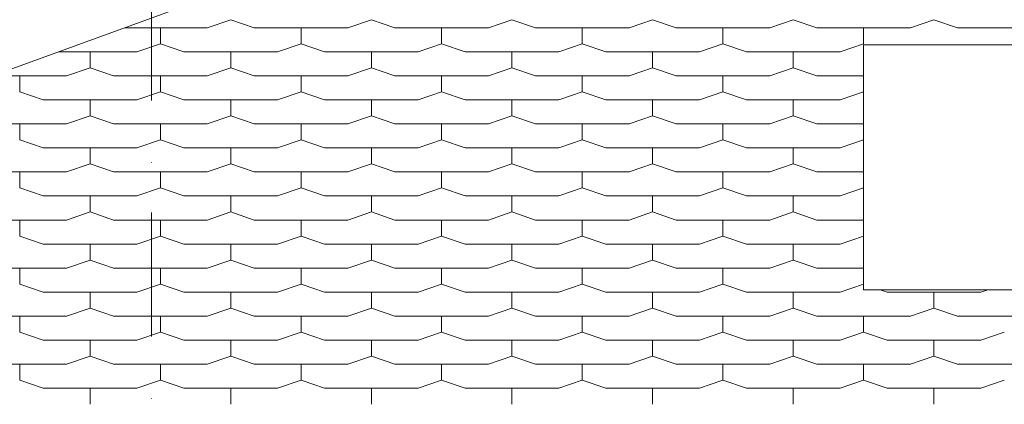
# Model space of a CAD drawing. Header units: centimetres. Extents: x -43488 to -10641, y 2063 to 22960.
# Tile 46 of 72: x -37487 to -37207, y 8791 to 8901. Entities that reach past the tile are written whole.
import ezdxf

# ---------------------------------------------------------------- set-up
doc = ezdxf.new("R2010")
doc.units = ezdxf.units.CM
doc.header["$MEASUREMENT"] = 0
doc.linetypes.add('Kreski i kropki', pattern=[67.027776, 35.277777, -17.638888, 0, -14.111111])
for name, color, linetype, lineweight, true_color in [('!osie_Nr_pióra__6', 7, 'Continuous', 18, 0x3fa3ff), ('Dachy_Nr_pióra__6', 7, 'Continuous', 18, 0x3fa3ff), ('Ściany zewnętrzne_Nr_pióra__6', 7, 'Continuous', 18, 0x3fa3ff)]:
    doc.layers.add(name, color=color, linetype=linetype, lineweight=lineweight, true_color=true_color)

msp = doc.modelspace()

# ---------------------------------------------------------------- linework, layer by layer
at = {"layer": '!osie_Nr_pióra__6', "color": 161, "linetype": 'Kreski i kropki', "lineweight": 18, "true_color": 0x3fa3ff}
msp.add_line((-37449.21, 9047.3), (-37449.21, 8191.44), dxfattribs=at)
at = {"layer": 'Dachy_Nr_pióra__6', "color": 161, "linetype": 'Continuous', "lineweight": 18, "true_color": 0x3fa3ff}
for p, q in [((-37399.21, 8919.47), (-37926.71, 8727.48)), ((-37456.86, 8898.49), (-37433.38, 8898.49)), ((-37446.71, 8893.93), (-37446.71, 8898.49)), ((-37433.38, 8898.49), (-37426.71, 8900.77)), ((-37426.71, 8900.77), (-37420.04, 8898.49)), ((-37420.04, 8898.49), (-37393.38, 8898.49)), ((-37406.71, 8893.93), (-37406.71, 8898.49)), ((-37393.38, 8898.49), (-37386.71, 8900.77)), ((-37386.71, 8900.77), (-37380.04, 8898.49)), ((-37380.04, 8898.49), (-37353.38, 8898.49)), ((-37366.71, 8893.93), (-37366.71, 8898.49)), ((-37353.38, 8898.49), (-37346.71, 8900.77)), ((-37346.71, 8900.77), (-37340.04, 8898.49)), ((-37340.04, 8898.49), (-37313.38, 8898.49)), ((-37326.71, 8893.93), (-37326.71, 8898.49)), ((-37313.38, 8898.49), (-37306.71, 8900.77)), ((-37306.71, 8900.77), (-37300.04, 8898.49)), ((-37300.04, 8898.49), (-37273.38, 8898.49)), ((-37286.71, 8893.93), (-37286.71, 8898.49)), ((-37273.38, 8898.49), (-37266.71, 8900.77)), ((-37266.71, 8900.77), (-37260.04, 8898.49)), ((-37260.04, 8898.49), (-37233.38, 8898.49)), ((-37246.71, 8893.93), (-37246.71, 8898.49)), ((-37233.38, 8898.49), (-37226.71, 8900.77)), ((-37226.71, 8900.77), (-37220.04, 8898.49)), ((-37220.04, 8898.49), (-37193.38, 8898.49)), ((-37453.38, 8891.65), (-37446.71, 8893.93)), ((-37446.71, 8893.93), (-37440.04, 8891.65)), ((-37413.38, 8891.65), (-37406.71, 8893.93)), ((-37406.71, 8893.93), (-37400.04, 8891.65)), ((-37373.38, 8891.65), (-37366.71, 8893.93)), ((-37366.71, 8893.93), (-37360.04, 8891.65)), ((-37333.38, 8891.65), (-37326.71, 8893.93)), ((-37326.71, 8893.93), (-37320.04, 8891.65)), ((-37293.38, 8891.65), (-37286.71, 8893.93)), ((-37286.71, 8893.93), (-37280.04, 8891.65)), ((-37253.38, 8891.65), (-37246.71, 8893.93)), ((-37475.66, 8891.65), (-37453.38, 8891.65)), ((-37466.71, 8887.09), (-37466.71, 8891.65)), ((-37440.04, 8891.65), (-37413.38, 8891.65)), ((-37426.71, 8887.09), (-37426.71, 8891.65)), ((-37400.04, 8891.65), (-37373.38, 8891.65)), ((-37386.71, 8887.09), (-37386.71, 8891.65)), ((-37360.04, 8891.65), (-37333.38, 8891.65)), ((-37346.71, 8887.09), (-37346.71, 8891.65)), ((-37320.04, 8891.65), (-37293.38, 8891.65)), ((-37306.71, 8887.09), (-37306.71, 8891.65)), ((-37280.04, 8891.65), (-37253.38, 8891.65)), ((-37266.71, 8887.09), (-37266.71, 8891.65)), ((-37494.45, 8884.81), (-37473.38, 8884.81)), ((-37486.71, 8880.25), (-37486.71, 8884.81)), ((-37473.38, 8884.81), (-37466.71, 8887.09)), ((-37466.71, 8887.09), (-37460.04, 8884.81)), ((-37460.04, 8884.81), (-37433.38, 8884.81)), ((-37446.71, 8880.25), (-37446.71, 8884.81)), ((-37433.38, 8884.81), (-37426.71, 8887.09)), ((-37426.71, 8887.09), (-37420.04, 8884.81)), ((-37420.04, 8884.81), (-37393.38, 8884.81)), ((-37406.71, 8880.25), (-37406.71, 8884.81)), ((-37393.38, 8884.81), (-37386.71, 8887.09)), ((-37386.71, 8887.09), (-37380.04, 8884.81)), ((-37380.04, 8884.81), (-37353.38, 8884.81)), ((-37366.71, 8880.25), (-37366.71, 8884.81)), ((-37353.38, 8884.81), (-37346.71, 8887.09)), ((-37346.71, 8887.09), (-37340.04, 8884.81)), ((-37340.04, 8884.81), (-37313.38, 8884.81)), ((-37326.71, 8880.25), (-37326.71, 8884.81)), ((-37313.38, 8884.81), (-37306.71, 8887.09)), ((-37306.71, 8887.09), (-37300.04, 8884.81)), ((-37300.04, 8884.81), (-37273.38, 8884.81)), ((-37286.71, 8880.25), (-37286.71, 8884.81)), ((-37273.38, 8884.81), (-37266.71, 8887.09)), ((-37266.71, 8887.09), (-37260.04, 8884.81)), ((-37260.04, 8884.81), (-37246.71, 8884.81)), ((-37246.71, 8880.25), (-37246.71, 8884.81)), ((-37486.71, 8880.25), (-37480.04, 8877.97)), ((-37453.38, 8877.97), (-37446.71, 8880.25)), ((-37446.71, 8880.25), (-37440.04, 8877.97)), ((-37413.38, 8877.97), (-37406.71, 8880.25)), ((-37406.71, 8880.25), (-37400.04, 8877.97)), ((-37373.38, 8877.97), (-37366.71, 8880.25)), ((-37366.71, 8880.25), (-37360.04, 8877.97)), ((-37333.38, 8877.97), (-37326.71, 8880.25)), ((-37326.71, 8880.25), (-37320.04, 8877.97)), ((-37293.38, 8877.97), (-37286.71, 8880.25)), ((-37286.71, 8880.25), (-37280.04, 8877.97)), ((-37253.38, 8877.97), (-37246.71, 8880.25)), ((-37480.04, 8877.97), (-37453.38, 8877.97)), ((-37466.71, 8873.41), (-37466.71, 8877.97)), ((-37440.04, 8877.97), (-37413.38, 8877.97)), ((-37426.71, 8873.41), (-37426.71, 8877.97)), ((-37400.04, 8877.97), (-37373.38, 8877.97)), ((-37386.71, 8873.41), (-37386.71, 8877.97)), ((-37360.04, 8877.97), (-37333.38, 8877.97)), ((-37346.71, 8873.41), (-37346.71, 8877.97)), ((-37320.04, 8877.97), (-37293.38, 8877.97)), ((-37306.71, 8873.41), (-37306.71, 8877.97)), ((-37280.04, 8877.97), (-37253.38, 8877.97)), ((-37266.71, 8873.41), (-37266.71, 8877.97)), ((-37473.38, 8871.13), (-37466.71, 8873.41)), ((-37466.71, 8873.41), (-37460.04, 8871.13)), ((-37433.38, 8871.13), (-37426.71, 8873.41)), ((-37426.71, 8873.41), (-37420.04, 8871.13)), ((-37393.38, 8871.13), (-37386.71, 8873.41)), ((-37386.71, 8873.41), (-37380.04, 8871.13)), ((-37353.38, 8871.13), (-37346.71, 8873.41)), ((-37346.71, 8873.41), (-37340.04, 8871.13)), ((-37313.38, 8871.13), (-37306.71, 8873.41)), ((-37306.71, 8873.41), (-37300.04, 8871.13)), ((-37273.38, 8871.13), (-37266.71, 8873.41)), ((-37266.71, 8873.41), (-37260.04, 8871.13)), ((-37500.04, 8871.13), (-37473.38, 8871.13)), ((-37486.71, 8866.57), (-37486.71, 8871.13)), ((-37460.04, 8871.13), (-37433.38, 8871.13)), ((-37446.71, 8866.57), (-37446.71, 8871.13)), ((-37420.04, 8871.13), (-37393.38, 8871.13)), ((-37406.71, 8866.57), (-37406.71, 8871.13)), ((-37380.04, 8871.13), (-37353.38, 8871.13)), ((-37366.71, 8866.57), (-37366.71, 8871.13)), ((-37340.04, 8871.13), (-37313.38, 8871.13)), ((-37326.71, 8866.57), (-37326.71, 8871.13)), ((-37300.04, 8871.13), (-37273.38, 8871.13)), ((-37286.71, 8866.57), (-37286.71, 8871.13)), ((-37260.04, 8871.13), (-37246.71, 8871.13)), ((-37246.71, 8866.57), (-37246.71, 8871.13)), ((-37486.71, 8866.57), (-37480.04, 8864.29)), ((-37453.38, 8864.29), (-37446.71, 8866.57)), ((-37446.71, 8866.57), (-37440.04, 8864.29)), ((-37413.38, 8864.29), (-37406.71, 8866.57)), ((-37406.71, 8866.57), (-37400.04, 8864.29)), ((-37373.38, 8864.29), (-37366.71, 8866.57)), ((-37366.71, 8866.57), (-37360.04, 8864.29)), ((-37333.38, 8864.29), (-37326.71, 8866.57)), ((-37326.71, 8866.57), (-37320.04, 8864.29)), ((-37293.38, 8864.29), (-37286.71, 8866.57)), ((-37286.71, 8866.57), (-37280.04, 8864.29)), ((-37253.38, 8864.29), (-37246.71, 8866.57)), ((-37480.04, 8864.29), (-37453.38, 8864.29)), ((-37466.71, 8859.73), (-37466.71, 8864.29)), ((-37440.04, 8864.29), (-37413.38, 8864.29)), ((-37426.71, 8859.73), (-37426.71, 8864.29)), ((-37400.04, 8864.29), (-37373.38, 8864.29)), ((-37386.71, 8859.73), (-37386.71, 8864.29)), ((-37360.04, 8864.29), (-37333.38, 8864.29)), ((-37346.71, 8859.73), (-37346.71, 8864.29)), ((-37320.04, 8864.29), (-37293.38, 8864.29)), ((-37306.71, 8859.73), (-37306.71, 8864.29)), ((-37280.04, 8864.29), (-37253.38, 8864.29)), ((-37266.71, 8859.73), (-37266.71, 8864.29)), ((-37473.38, 8857.45), (-37466.71, 8859.73)), ((-37466.71, 8859.73), (-37460.04, 8857.45)), ((-37433.38, 8857.45), (-37426.71, 8859.73)), ((-37426.71, 8859.73), (-37420.04, 8857.45)), ((-37393.38, 8857.45), (-37386.71, 8859.73)), ((-37386.71, 8859.73), (-37380.04, 8857.45)), ((-37353.38, 8857.45), (-37346.71, 8859.73)), ((-37346.71, 8859.73), (-37340.04, 8857.45)), ((-37313.38, 8857.45), (-37306.71, 8859.73)), ((-37306.71, 8859.73), (-37300.04, 8857.45)), ((-37273.38, 8857.45), (-37266.71, 8859.73)), ((-37266.71, 8859.73), (-37260.04, 8857.45)), ((-37500.04, 8857.45), (-37473.38, 8857.45)), ((-37486.71, 8852.89), (-37486.71, 8857.45)), ((-37460.04, 8857.45), (-37433.38, 8857.45)), ((-37446.71, 8852.89), (-37446.71, 8857.45)), ((-37420.04, 8857.45), (-37393.38, 8857.45)), ((-37406.71, 8852.89), (-37406.71, 8857.45)), ((-37380.04, 8857.45), (-37353.38, 8857.45)), ((-37366.71, 8852.89), (-37366.71, 8857.45)), ((-37340.04, 8857.45), (-37313.38, 8857.45)), ((-37326.71, 8852.89), (-37326.71, 8857.45)), ((-37300.04, 8857.45), (-37273.38, 8857.45)), ((-37286.71, 8852.89), (-37286.71, 8857.45)), ((-37260.04, 8857.45), (-37246.71, 8857.45)), ((-37246.71, 8852.89), (-37246.71, 8857.45)), ((-37486.71, 8852.89), (-37480.04, 8850.61)), ((-37453.38, 8850.61), (-37446.71, 8852.89)), ((-37446.71, 8852.89), (-37440.04, 8850.61)), ((-37413.38, 8850.61), (-37406.71, 8852.89)), ((-37406.71, 8852.89), (-37400.04, 8850.61)), ((-37373.38, 8850.61), (-37366.71, 8852.89)), ((-37366.71, 8852.89), (-37360.04, 8850.61)), ((-37333.38, 8850.61), (-37326.71, 8852.89)), ((-37326.71, 8852.89), (-37320.04, 8850.61)), ((-37293.38, 8850.61), (-37286.71, 8852.89)), ((-37286.71, 8852.89), (-37280.04, 8850.61)), ((-37253.38, 8850.61), (-37246.71, 8852.89)), ((-37480.04, 8850.61), (-37453.38, 8850.61)), ((-37466.71, 8846.05), (-37466.71, 8850.61)), ((-37440.04, 8850.61), (-37413.38, 8850.61)), ((-37426.71, 8846.05), (-37426.71, 8850.61)), ((-37400.04, 8850.61), (-37373.38, 8850.61)), ((-37386.71, 8846.05), (-37386.71, 8850.61)), ((-37360.04, 8850.61), (-37333.38, 8850.61)), ((-37346.71, 8846.05), (-37346.71, 8850.61)), ((-37320.04, 8850.61), (-37293.38, 8850.61)), ((-37306.71, 8846.05), (-37306.71, 8850.61)), ((-37280.04, 8850.61), (-37253.38, 8850.61)), ((-37266.71, 8846.05), (-37266.71, 8850.61)), ((-37473.38, 8843.77), (-37466.71, 8846.05)), ((-37466.71, 8846.05), (-37460.04, 8843.77)), ((-37433.38, 8843.77), (-37426.71, 8846.05)), ((-37426.71, 8846.05), (-37420.04, 8843.77)), ((-37393.38, 8843.77), (-37386.71, 8846.05)), ((-37386.71, 8846.05), (-37380.04, 8843.77)), ((-37353.38, 8843.77), (-37346.71, 8846.05)), ((-37346.71, 8846.05), (-37340.04, 8843.77)), ((-37313.38, 8843.77), (-37306.71, 8846.05)), ((-37306.71, 8846.05), (-37300.04, 8843.77)), ((-37273.38, 8843.77), (-37266.71, 8846.05)), ((-37266.71, 8846.05), (-37260.04, 8843.77)), ((-37500.04, 8843.77), (-37473.38, 8843.77)), ((-37486.71, 8839.21), (-37486.71, 8843.77)), ((-37460.04, 8843.77), (-37433.38, 8843.77)), ((-37446.71, 8839.21), (-37446.71, 8843.77)), ((-37420.04, 8843.77), (-37393.38, 8843.77)), ((-37406.71, 8839.21), (-37406.71, 8843.77)), ((-37380.04, 8843.77), (-37353.38, 8843.77)), ((-37366.71, 8839.21), (-37366.71, 8843.77)), ((-37340.04, 8843.77), (-37313.38, 8843.77)), ((-37326.71, 8839.21), (-37326.71, 8843.77)), ((-37300.04, 8843.77), (-37273.38, 8843.77)), ((-37286.71, 8839.21), (-37286.71, 8843.77)), ((-37260.04, 8843.77), (-37246.71, 8843.77)), ((-37246.71, 8839.21), (-37246.71, 8843.77)), ((-37486.71, 8839.21), (-37480.04, 8836.93)), ((-37480.04, 8836.93), (-37453.38, 8836.93)), ((-37466.71, 8832.37), (-37466.71, 8836.93)), ((-37453.38, 8836.93), (-37446.71, 8839.21)), ((-37446.71, 8839.21), (-37440.04, 8836.93)), ((-37440.04, 8836.93), (-37413.38, 8836.93)), ((-37426.71, 8832.37), (-37426.71, 8836.93)), ((-37413.38, 8836.93), (-37406.71, 8839.21)), ((-37406.71, 8839.21), (-37400.04, 8836.93)), ((-37400.04, 8836.93), (-37373.38, 8836.93)), ((-37386.71, 8832.37), (-37386.71, 8836.93)), ((-37373.38, 8836.93), (-37366.71, 8839.21)), ((-37366.71, 8839.21), (-37360.04, 8836.93)), ((-37360.04, 8836.93), (-37333.38, 8836.93)), ((-37346.71, 8832.37), (-37346.71, 8836.93)), ((-37333.38, 8836.93), (-37326.71, 8839.21)), ((-37326.71, 8839.21), (-37320.04, 8836.93)), ((-37320.04, 8836.93), (-37293.38, 8836.93)), ((-37306.71, 8832.37), (-37306.71, 8836.93)), ((-37293.38, 8836.93), (-37286.71, 8839.21)), ((-37286.71, 8839.21), (-37280.04, 8836.93)), ((-37280.04, 8836.93), (-37253.38, 8836.93)), ((-37266.71, 8832.37), (-37266.71, 8836.93)), ((-37253.38, 8836.93), (-37246.71, 8839.21)), ((-37473.38, 8830.09), (-37466.71, 8832.37)), ((-37466.71, 8832.37), (-37460.04, 8830.09)), ((-37433.38, 8830.09), (-37426.71, 8832.37)), ((-37426.71, 8832.37), (-37420.04, 8830.09)), ((-37393.38, 8830.09), (-37386.71, 8832.37)), ((-37386.71, 8832.37), (-37380.04, 8830.09)), ((-37353.38, 8830.09), (-37346.71, 8832.37)), ((-37346.71, 8832.37), (-37340.04, 8830.09)), ((-37313.38, 8830.09), (-37306.71, 8832.37)), ((-37306.71, 8832.37), (-37300.04, 8830.09)), ((-37273.38, 8830.09), (-37266.71, 8832.37)), ((-37266.71, 8832.37), (-37260.04, 8830.09)), ((-37500.04, 8830.09), (-37473.38, 8830.09)), ((-37486.71, 8825.53), (-37486.71, 8830.09)), ((-37460.04, 8830.09), (-37433.38, 8830.09)), ((-37446.71, 8825.53), (-37446.71, 8830.09)), ((-37420.04, 8830.09), (-37393.38, 8830.09)), ((-37406.71, 8825.53), (-37406.71, 8830.09)), ((-37380.04, 8830.09), (-37353.38, 8830.09)), ((-37366.71, 8825.53), (-37366.71, 8830.09)), ((-37340.04, 8830.09), (-37313.38, 8830.09)), ((-37326.71, 8825.53), (-37326.71, 8830.09)), ((-37300.04, 8830.09), (-37273.38, 8830.09)), ((-37286.71, 8825.53), (-37286.71, 8830.09)), ((-37260.04, 8830.09), (-37246.71, 8830.09)), ((-37246.71, 8825.53), (-37246.71, 8830.09)), ((-37486.71, 8825.53), (-37480.04, 8823.25)), ((-37480.04, 8823.25), (-37453.38, 8823.25)), ((-37466.71, 8818.68), (-37466.71, 8823.25)), ((-37453.38, 8823.25), (-37446.71, 8825.53)), ((-37446.71, 8825.53), (-37440.04, 8823.25)), ((-37440.04, 8823.25), (-37413.38, 8823.25)), ((-37426.71, 8818.68), (-37426.71, 8823.25)), ((-37413.38, 8823.25), (-37406.71, 8825.53)), ((-37406.71, 8825.53), (-37400.04, 8823.25)), ((-37400.04, 8823.25), (-37373.38, 8823.25)), ((-37386.71, 8818.68), (-37386.71, 8823.25)), ((-37373.38, 8823.25), (-37366.71, 8825.53)), ((-37366.71, 8825.53), (-37360.04, 8823.25)), ((-37360.04, 8823.25), (-37333.38, 8823.25)), ((-37346.71, 8818.68), (-37346.71, 8823.25)), ((-37333.38, 8823.25), (-37326.71, 8825.53)), ((-37326.71, 8825.53), (-37320.04, 8823.25)), ((-37320.04, 8823.25), (-37293.38, 8823.25)), ((-37306.71, 8818.68), (-37306.71, 8823.25)), ((-37293.38, 8823.25), (-37286.71, 8825.53)), ((-37286.71, 8825.53), (-37280.04, 8823.25)), ((-37280.04, 8823.25), (-37253.38, 8823.25)), ((-37266.71, 8818.68), (-37266.71, 8823.25)), ((-37253.38, 8823.25), (-37246.71, 8825.53)), ((-37246.71, 8823.93), (-37184.71, 8823.93)), ((-37242.03, 8823.93), (-37240.04, 8823.25)), ((-37240.04, 8823.25), (-37213.38, 8823.25)), ((-37226.71, 8818.68), (-37226.71, 8823.25)), ((-37213.38, 8823.25), (-37211.39, 8823.93)), ((-37473.38, 8816.4), (-37466.71, 8818.68)), ((-37466.71, 8818.68), (-37460.04, 8816.4)), ((-37433.38, 8816.4), (-37426.71, 8818.68)), ((-37426.71, 8818.68), (-37420.04, 8816.4)), ((-37393.38, 8816.4), (-37386.71, 8818.68)), ((-37386.71, 8818.68), (-37380.04, 8816.4)), ((-37353.38, 8816.4), (-37346.71, 8818.68)), ((-37346.71, 8818.68), (-37340.04, 8816.4)), ((-37313.38, 8816.4), (-37306.71, 8818.68)), ((-37306.71, 8818.68), (-37300.04, 8816.4)), ((-37273.38, 8816.4), (-37266.71, 8818.68)), ((-37266.71, 8818.68), (-37260.04, 8816.4)), ((-37233.38, 8816.4), (-37226.71, 8818.68)), ((-37226.71, 8818.68), (-37220.04, 8816.4)), ((-37500.04, 8816.4), (-37473.38, 8816.4)), ((-37486.71, 8811.84), (-37486.71, 8816.4)), ((-37460.04, 8816.4), (-37433.38, 8816.4)), ((-37446.71, 8811.84), (-37446.71, 8816.4)), ((-37420.04, 8816.4), (-37393.38, 8816.4)), ((-37406.71, 8811.84), (-37406.71, 8816.4)), ((-37380.04, 8816.4), (-37353.38, 8816.4)), ((-37366.71, 8811.84), (-37366.71, 8816.4)), ((-37340.04, 8816.4), (-37313.38, 8816.4)), ((-37326.71, 8811.84), (-37326.71, 8816.4)), ((-37300.04, 8816.4), (-37273.38, 8816.4)), ((-37286.71, 8811.84), (-37286.71, 8816.4)), ((-37260.04, 8816.4), (-37233.38, 8816.4)), ((-37246.71, 8811.84), (-37246.71, 8816.4)), ((-37220.04, 8816.4), (-37193.38, 8816.4)), ((-37486.71, 8811.84), (-37480.04, 8809.56)), ((-37453.38, 8809.56), (-37446.71, 8811.84)), ((-37446.71, 8811.84), (-37440.04, 8809.56)), ((-37413.38, 8809.56), (-37406.71, 8811.84)), ((-37406.71, 8811.84), (-37400.04, 8809.56)), ((-37373.38, 8809.56), (-37366.71, 8811.84)), ((-37366.71, 8811.84), (-37360.04, 8809.56)), ((-37333.38, 8809.56), (-37326.71, 8811.84)), ((-37326.71, 8811.84), (-37320.04, 8809.56)), ((-37293.38, 8809.56), (-37286.71, 8811.84)), ((-37286.71, 8811.84), (-37280.04, 8809.56)), ((-37253.38, 8809.56), (-37246.71, 8811.84)), ((-37246.71, 8811.84), (-37240.04, 8809.56)), ((-37213.38, 8809.56), (-37206.71, 8811.84)), ((-37480.04, 8809.56), (-37453.38, 8809.56)), ((-37466.71, 8805), (-37466.71, 8809.56)), ((-37440.04, 8809.56), (-37413.38, 8809.56)), ((-37426.71, 8805), (-37426.71, 8809.56)), ((-37400.04, 8809.56), (-37373.38, 8809.56)), ((-37386.71, 8805), (-37386.71, 8809.56)), ((-37360.04, 8809.56), (-37333.38, 8809.56)), ((-37346.71, 8805), (-37346.71, 8809.56)), ((-37320.04, 8809.56), (-37293.38, 8809.56)), ((-37306.71, 8805), (-37306.71, 8809.56)), ((-37280.04, 8809.56), (-37253.38, 8809.56)), ((-37266.71, 8805), (-37266.71, 8809.56)), ((-37240.04, 8809.56), (-37213.38, 8809.56)), ((-37226.71, 8805), (-37226.71, 8809.56)), ((-37473.38, 8802.72), (-37466.71, 8805)), ((-37466.71, 8805), (-37460.04, 8802.72)), ((-37433.38, 8802.72), (-37426.71, 8805)), ((-37426.71, 8805), (-37420.04, 8802.72)), ((-37393.38, 8802.72), (-37386.71, 8805)), ((-37386.71, 8805), (-37380.04, 8802.72)), ((-37353.38, 8802.72), (-37346.71, 8805)), ((-37346.71, 8805), (-37340.04, 8802.72)), ((-37313.38, 8802.72), (-37306.71, 8805)), ((-37306.71, 8805), (-37300.04, 8802.72)), ((-37273.38, 8802.72), (-37266.71, 8805)), ((-37266.71, 8805), (-37260.04, 8802.72)), ((-37233.38, 8802.72), (-37226.71, 8805)), ((-37226.71, 8805), (-37220.04, 8802.72)), ((-37500.04, 8802.72), (-37473.38, 8802.72)), ((-37486.71, 8798.16), (-37486.71, 8802.72)), ((-37460.04, 8802.72), (-37433.38, 8802.72)), ((-37446.71, 8798.16), (-37446.71, 8802.72)), ((-37420.04, 8802.72), (-37393.38, 8802.72)), ((-37406.71, 8798.16), (-37406.71, 8802.72)), ((-37380.04, 8802.72), (-37353.38, 8802.72)), ((-37366.71, 8798.16), (-37366.71, 8802.72)), ((-37340.04, 8802.72), (-37313.38, 8802.72)), ((-37326.71, 8798.16), (-37326.71, 8802.72)), ((-37300.04, 8802.72), (-37273.38, 8802.72)), ((-37286.71, 8798.16), (-37286.71, 8802.72)), ((-37260.04, 8802.72), (-37233.38, 8802.72)), ((-37246.71, 8798.16), (-37246.71, 8802.72)), ((-37220.04, 8802.72), (-37193.38, 8802.72)), ((-37486.71, 8798.16), (-37480.04, 8795.88)), ((-37453.38, 8795.88), (-37446.71, 8798.16)), ((-37446.71, 8798.16), (-37440.04, 8795.88)), ((-37413.38, 8795.88), (-37406.71, 8798.16)), ((-37406.71, 8798.16), (-37400.04, 8795.88)), ((-37373.38, 8795.88), (-37366.71, 8798.16)), ((-37366.71, 8798.16), (-37360.04, 8795.88)), ((-37333.38, 8795.88), (-37326.71, 8798.16)), ((-37326.71, 8798.16), (-37320.04, 8795.88)), ((-37293.38, 8795.88), (-37286.71, 8798.16)), ((-37286.71, 8798.16), (-37280.04, 8795.88)), ((-37253.38, 8795.88), (-37246.71, 8798.16)), ((-37246.71, 8798.16), (-37240.04, 8795.88)), ((-37213.38, 8795.88), (-37206.71, 8798.16)), ((-37480.04, 8795.88), (-37453.38, 8795.88)), ((-37466.71, 8791.32), (-37466.71, 8795.88)), ((-37440.04, 8795.88), (-37413.38, 8795.88)), ((-37426.71, 8791.32), (-37426.71, 8795.88)), ((-37400.04, 8795.88), (-37373.38, 8795.88)), ((-37386.71, 8791.32), (-37386.71, 8795.88)), ((-37360.04, 8795.88), (-37333.38, 8795.88)), ((-37346.71, 8791.32), (-37346.71, 8795.88)), ((-37320.04, 8795.88), (-37293.38, 8795.88)), ((-37306.71, 8791.32), (-37306.71, 8795.88)), ((-37280.04, 8795.88), (-37253.38, 8795.88)), ((-37266.71, 8791.32), (-37266.71, 8795.88)), ((-37240.04, 8795.88), (-37213.38, 8795.88)), ((-37226.71, 8791.32), (-37226.71, 8795.88))]:
    msp.add_line(p, q, dxfattribs=at)
at = {"layer": 'Ściany zewnętrzne_Nr_pióra__6', "color": 161, "linetype": 'Continuous', "lineweight": 18, "true_color": 0x3fa3ff}
for p, q in [((-37246.71, 8823.93), (-37246.71, 8893.58)), ((-37246.71, 8893.58), (-37184.71, 8893.58))]:
    msp.add_line(p, q, dxfattribs=at)

doc.saveas('drawing.dxf')
